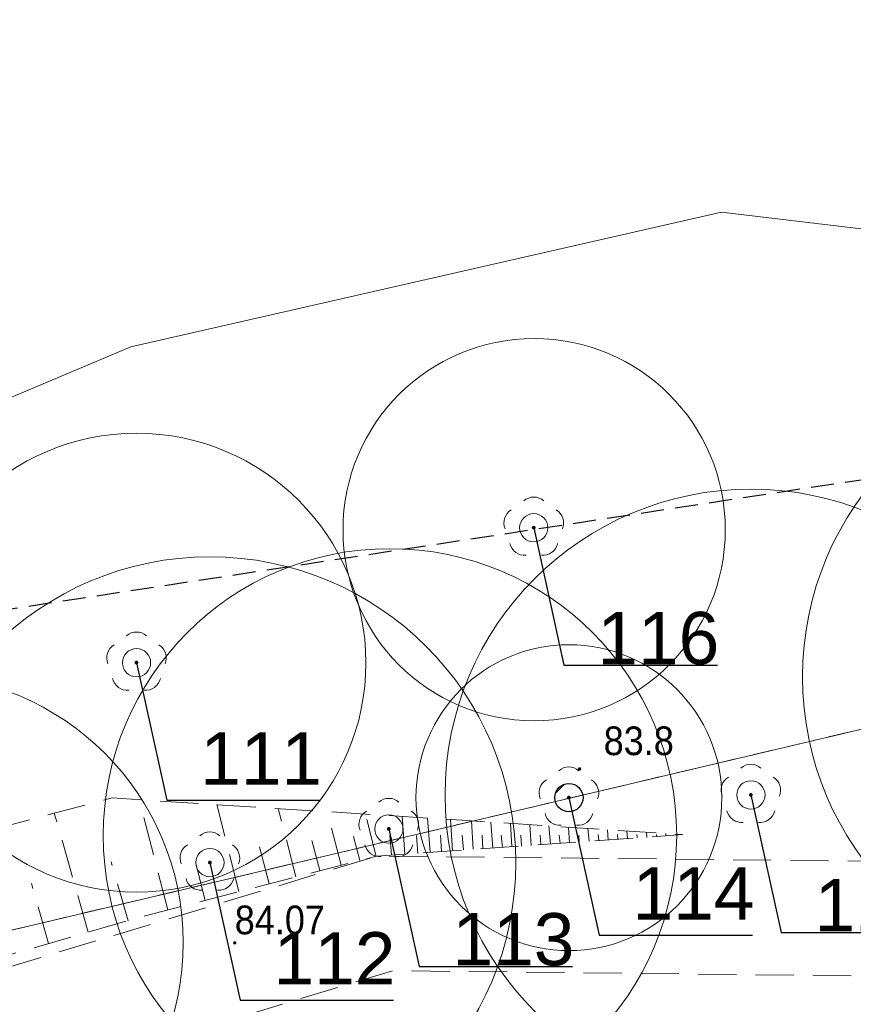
# Model space of a CAD drawing. Header units: metres. Extents: x 6540907 to 6541833, y 5893434 to 5894895.
# Tile 68 of 256: x 6541349 to 6541371, y 5893702 to 5893728. Entities that reach past the tile are written whole.
import ezdxf
from ezdxf import colors
from ezdxf.entities.mleader import LeaderData, LeaderLine
from ezdxf.enums import TextEntityAlignment as Align
from ezdxf.math import Vec2, Vec3

# ---------------------------------------------------------------- set-up
doc = ezdxf.new("R2010")
doc.units = ezdxf.units.M
doc.header["$MEASUREMENT"] = 0
for name, pattern in [('1.0_0.5', [1.5, 1, -0.5]), ('2', [0.9, 0.6, -0.3]), ('219-500', [0, 0]), ('egug-500', [1, 0.5, -0.5])]:
    doc.linetypes.add(name, pattern=pattern)
doc.layers.get('0').update_dxf_attribs({"color": 2, "linetype": 'CONTINUOUS', "lineweight": 5})
for name, color, linetype, lineweight in [('218-kontur użytku gruntowego', 251, 'CONTINUOUS', 9), ('219-działka ewidencyjna', 152, 'CONTINUOUS', 18), ('chodnik', 251, 'CONTINUOUS', 9), ('drzewo liściaste', 251, 'CONTINUOUS', 9), ('pikieta naturalna', 251, 'CONTINUOUS', 9), ('pikieta naturalna-Atr2', 251, 'CONTINUOUS', 9), ('pikieta sztuczna', 251, 'CONTINUOUS', 9), ('pikieta sztuczna-Atr2', 251, 'CONTINUOUS', 9), ('skarpa nieumocniona', 251, 'CONTINUOUS', 9), ('woda stojąca', 251, 'CONTINUOUS', 9), ('z_g_TOPOLE_e2', 30, 'CONTINUOUS', 20), ('z_g_TOPOLE_e3', 152, 'CONTINUOUS', 20), ('z_g_TOPOLE_out_E1', 12, 'CONTINUOUS', 20), ('z_i_drzewa_liściste_korony', 66, 'CONTINUOUS', 20), ('z_i_drzewa_opis', 7, 'CONTINUOUS', 25), ('Zakres', 252, 'CONTINUOUS', 15)]:
    doc.layers.add(name, color=color, linetype=linetype, lineweight=lineweight)
doc.styles.add('Opisowy', font='arial.ttf')
doc.styles.get("Standard").update_dxf_attribs({"font": 'Arial', "width": 0.75})

# ---------------------------------------------------------------- blocks, each defined once
blk = doc.blocks.new('PW01')
at = {"linetype": 'Continuous', "lineweight": 13}
h = blk.add_hatch(color=0, dxfattribs=at)
edge = h.paths.add_edge_path()
edge.add_arc((0, 0), 0.045, 0, 360)
blk = doc.blocks.new('OP021')
at = {"linetype": 'Continuous', "lineweight": 13}
h = blk.add_hatch(color=0, dxfattribs=at)
edge = h.paths.add_edge_path()
edge.add_arc((0, 0), 0.05, 0, 360)
at = {"color": 0, "linetype": 'Continuous', "lineweight": 13}
for centre, start, end in [((0, 0.4), 49.272, 130.728), ((-0.38, 0.124), 121.308, 202.548), ((0.38, 0.124), 337.452, 58.692), ((-0.235, -0.324), 193.221, 274.871), ((0.235, -0.324), 265.129, 346.779)]:
    blk.add_arc(centre, 0.4, start, end, dxfattribs=at)
blk = doc.blocks.new('_None')
blk = doc.blocks.new('punkt')
h = blk.add_hatch()
h.set_pattern_fill('ANSI32', color=256, scale=0.2)
h.set_pattern_definition([(45, (-4781848.87, -5644337.08), (-1.34703841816, 1.34703841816), []), (45, (-4781847.972, -5644337.08), (-1.34703841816, 1.34703841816), [])])
edge = h.paths.add_edge_path()
edge.add_arc((0, 0), 0.243, 0, 360)
blk.add_circle((0, 0), 0.243)

msp = doc.modelspace()

# ---------------------------------------------------------------- linework, layer by layer
at = {"layer": '218-kontur użytku gruntowego', "linetype": 'egug-500', "lineweight": 18, "flags": 128}
for points in [[(6541372.49, 5893709.683), (6541308.83, 5893694.633)], [(6541308.83, 5893694.633), (6541372.49, 5893709.683)]]:
    msp.add_lwpolyline(points, dxfattribs=at)
at = {"layer": '219-działka ewidencyjna', "linetype": '219-500', "lineweight": 18, "flags": 128}
msp.add_lwpolyline([(6541372.49, 5893709.683), (6541308.83, 5893694.633)], dxfattribs=at)
at = {"layer": 'chodnik', "linetype": '1.0_0.5', "lineweight": 18, "flags": 128}
msp.add_lwpolyline([(6541148.09, 5893710.203), (6541121.4, 5893696.703), (6541122.75, 5893694.813), (6541149.27, 5893707.443), (6541185.84, 5893721.063), (6541214.53, 5893724.553), (6541220.14, 5893724.063), (6541232.78, 5893720.543), (6541273.74, 5893698.723), (6541292.32, 5893691.733), (6541299.58, 5893690.083), (6541311.46, 5893689.823), (6541320.71, 5893691.523), (6541358.75, 5893703.013), (6541381.84, 5893702.763), (6541383.11, 5893702.283), (6541394.29, 5893699.463), (6541417.15, 5893690.503), (6541419.74, 5893688.413), (6541430.87, 5893678.663), (6541433.75, 5893676.303), (6541442.13, 5893664.703), (6541450.88, 5893651.853), (6541461.26, 5893638.503), (6541472.88, 5893627.113), (6541484.16, 5893618.953), (6541492.85, 5893614.033), (6541512, 5893607.153), (6541515.21, 5893606.553), (6541516.3, 5893609.153), (6541512.94, 5893609.993), (6541494.11, 5893616.773), (6541485.78, 5893621.473), (6541474.82, 5893629.413), (6541463.5, 5893640.503), (6541453.3, 5893653.613), (6541444.59, 5893666.423), (6541435.95, 5893678.383), (6541432.81, 5893680.953), (6541421.67, 5893690.713), (6541418.67, 5893693.123), (6541395.21, 5893702.323), (6541384.01, 5893705.143), (6541382.4, 5893705.763), (6541358.33, 5893706.013), (6541320.17, 5893694.503), (6541310.58, 5893692.443), (6541305.73, 5893692.423), (6541301.24, 5893692.623), (6541301.24, 5893692.623), (6541293.42, 5893694.873), (6541277.75, 5893700.703), (6541274.98, 5893701.483), (6541233.63, 5893723.153), (6541220.53, 5893727.123), (6541214.73, 5893727.193), (6541185.16, 5893724.013)], close=True, dxfattribs=at)
at = {"layer": 'skarpa nieumocniona', "linetype": '1.0_0.5', "lineweight": 18, "flags": 128}
msp.add_lwpolyline([(6541238.86, 5893726.253), (6541222.53, 5893736.273), (6541210.27, 5893741.943), (6541202.83, 5893742.693), (6541175.26, 5893742.363), (6541172.11, 5893741.023), (6541146.54, 5893728.643), (6541121.4, 5893713.943), (6541116.81, 5893708.583), (6541123.07, 5893711.833), (6541147.87, 5893726.103), (6541176.95, 5893739.963), (6541201.06, 5893739.783), (6541202.53, 5893739.683), (6541208.92, 5893738.703), (6541221.57, 5893733.963), (6541245.99, 5893719.033), (6541263.08, 5893708.613), (6541277.75, 5893700.703), (6541302.09, 5893693.353), (6541317.41, 5893694.423), (6541352.27, 5893704.453), (6541358.33, 5893706.013), (6541366.33, 5893706.573), (6541360.81, 5893706.933), (6541351.4, 5893707.533), (6541327.52, 5893701.203), (6541315.64, 5893697.833), (6541306.2, 5893696.213), (6541295.24, 5893697.573), (6541280.67, 5893704.143), (6541263.34, 5893711.213), (6541258.09, 5893714.333)], close=True, dxfattribs=at)
for points in [[(6541352.86, 5893704.603), (6541352.11, 5893707.483)], [(6541354.72, 5893705.083), (6541354.14, 5893707.363)], [(6541356.21, 5893705.473), (6541355.75, 5893707.253)], [(6541350.78, 5893704.023), (6541349.89, 5893707.133)], [(6541357.39, 5893705.773), (6541357.03, 5893707.173)], [(6541358.31, 5893706.003), (6541358.03, 5893707.113)], [(6541359.06, 5893706.063), (6541358.99, 5893707.053)], [(6541359.72, 5893706.113), (6541359.65, 5893707.003)], [(6541360.31, 5893706.153), (6541360.25, 5893706.973)], [(6541360.85, 5893706.193), (6541360.8, 5893706.933)], [(6541361.36, 5893706.223), (6541361.31, 5893706.903)], [(6541361.86, 5893706.263), (6541361.82, 5893706.863)], [(6541362.36, 5893706.293), (6541362.33, 5893706.833)], [(6541362.87, 5893706.333), (6541362.83, 5893706.803)], [(6541363.37, 5893706.363), (6541363.34, 5893706.763)], [(6541363.88, 5893706.403), (6541363.85, 5893706.733)], [(6541357.88, 5893705.893), (6541357.72, 5893706.523)], [(6541358.71, 5893706.043), (6541358.67, 5893706.553)], [(6541359.4, 5893706.083), (6541359.36, 5893706.553)], [(6541360.02, 5893706.133), (6541359.99, 5893706.563)], [(6541360.59, 5893706.173), (6541360.56, 5893706.563)], [(6541361.1, 5893706.203), (6541361.08, 5893706.563)], [(6541361.61, 5893706.243), (6541361.58, 5893706.563)], [(6541362.11, 5893706.273), (6541362.09, 5893706.563)], [(6541362.62, 5893706.313), (6541362.6, 5893706.563)], [(6541363.12, 5893706.353), (6541363.1, 5893706.563)], [(6541363.62, 5893706.383), (6541363.61, 5893706.563)], [(6541364.13, 5893706.423), (6541364.12, 5893706.573)], [(6541364.38, 5893706.433), (6541364.36, 5893706.703)], [(6541364.63, 5893706.453), (6541364.62, 5893706.573)], [(6541364.88, 5893706.473), (6541364.87, 5893706.673)], [(6541365.14, 5893706.493), (6541365.13, 5893706.573)], [(6541365.39, 5893706.503), (6541365.38, 5893706.633)], [(6541365.64, 5893706.523), (6541365.64, 5893706.573)], [(6541365.89, 5893706.543), (6541365.89, 5893706.603)], [(6541366.14, 5893706.563), (6541366.14, 5893706.573)], [(6541355.51, 5893705.283), (6541355.25, 5893706.293)], [(6541356.84, 5893705.633), (6541356.63, 5893706.423)], [(6541353.84, 5893704.853), (6541353.51, 5893706.143)], [(6541351.82, 5893704.323), (6541351.38, 5893705.863)], [(6541349.74, 5893703.723), (6541349.29, 5893705.293)]]:
    msp.add_lwpolyline(points, dxfattribs=at)
at = {"layer": 'woda stojąca', "linetype": 'Continuous', "lineweight": 18, "flags": 128}
msp.add_lwpolyline([(6541074.57, 5893702.573), (6541086.39, 5893706.053), (6541096.18, 5893707.193), (6541105.39, 5893710.673), (6541116.8, 5893716.053), (6541141.83, 5893735.263), (6541172.37, 5893747.283), (6541190.02, 5893753.123), (6541205.73, 5893749.163), (6541217.2, 5893745.543), (6541235.79, 5893731.133), (6541265.97, 5893717.013), (6541297.72, 5893704.803), (6541316.24, 5893704.333), (6541351.89, 5893719.333), (6541367.34, 5893722.853), (6541389.88, 5893720.183)], dxfattribs=at)
at = {"layer": 'z_g_TOPOLE_e2', "linetype": 'Continuous'}
msp.add_circle((6541352.041, 5893711.071), 6, dxfattribs=at)
at = {"layer": 'z_g_TOPOLE_e3', "linetype": 'Continuous'}
for centre, radius in [((6541377.461, 5893710.701), 8), ((6541368.111, 5893707.611), 8), ((6541358.67, 5893706.553), 7.5), ((6541353.961, 5893705.841), 8)]:
    msp.add_circle(centre, radius, dxfattribs=at)
at = {"layer": 'z_g_TOPOLE_out_E1', "linetype": 'Continuous'}
for centre, radius in [((6541362.442, 5893714.551), 5), ((6541346.261, 5893703.751), 7)]:
    msp.add_circle(centre, radius, dxfattribs=at)
at = {"layer": 'z_i_drzewa_liściste_korony', "linetype": 'Continuous'}
msp.add_circle((6541363.351, 5893707.541), 4, dxfattribs=at)
at = {"layer": 'Zakres', "linetype": '2', "lineweight": 25, "flags": 128}
msp.add_lwpolyline([(6541682.61, 5893538.602), (6541557.28, 5893643.783), (6541380.44, 5893717.283), (6541307.38, 5893706.193), (6541211.66, 5893744.233), (6541170.76, 5893749.163), (6541137.92, 5893734.863), (6541058.11, 5893726.893), (6540997.5, 5893673.663), (6540930.81, 5893582.593)], dxfattribs=at)

# ---------------------------------------------------------------- block references
at = {"layer": 'drzewo liściaste', "linetype": 'Continuous', "lineweight": 18}
for p in [(6541362.43, 5893714.603), (6541362.43, 5893714.603), (6541362.43, 5893714.603), (6541352.04, 5893711.073), (6541352.04, 5893711.073), (6541352.04, 5893711.073), (6541363.35, 5893707.543), (6541363.35, 5893707.543), (6541363.35, 5893707.543), (6541368.11, 5893707.613), (6541368.11, 5893707.613), (6541368.11, 5893707.613), (6541358.64, 5893706.723), (6541358.64, 5893706.723), (6541358.64, 5893706.723), (6541353.96, 5893705.843), (6541353.96, 5893705.843), (6541353.96, 5893705.843)]:
    msp.add_blockref('OP021', p, dxfattribs=at)
at = {"layer": 'pikieta naturalna', "linetype": 'Continuous', "lineweight": 13}
msp.add_blockref('PW01', (6541363.63, 5893708.293), dxfattribs=at)
at = {"layer": 'pikieta sztuczna', "linetype": 'Continuous', "lineweight": 13}
msp.add_blockref('PW01', (6541354.61, 5893703.743), dxfattribs=at)
at = {"layer": 'z_g_TOPOLE_e2', "linetype": 'Continuous', "xscale": 1.520278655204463, "yscale": 1.520278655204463, "zscale": 1.520278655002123}
msp.add_blockref('punkt', (6541352.041, 5893711.071), dxfattribs=at)
at = {"layer": 'z_g_TOPOLE_e3', "ltscale": 0.01, "xscale": 1.520278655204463, "yscale": 1.520278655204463, "zscale": 1.520278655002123}
for p in [(6541368.111, 5893707.611), (6541358.641, 5893706.721), (6541353.961, 5893705.841)]:
    msp.add_blockref('punkt', p, dxfattribs=at)
at = {"layer": 'z_g_TOPOLE_out_E1', "linetype": 'Continuous', "xscale": 1.520278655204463, "yscale": 1.520278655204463, "zscale": 1.520278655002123}
msp.add_blockref('punkt', (6541362.431, 5893714.601), dxfattribs=at)
at = {"layer": 'z_i_drzewa_opis', "ltscale": 0.01, "xscale": 1.520278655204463, "yscale": 1.520278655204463, "zscale": 1.520278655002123}
msp.add_blockref('punkt', (6541363.351, 5893707.541), dxfattribs=at)

# ---------------------------------------------------------------- texts
at = {"layer": 'pikieta naturalna-Atr2', "width": 0.9}
msp.add_text('83.8', height=0.75, dxfattribs=at).set_placement((6541364.26, 5893708.653))
at = {"layer": 'pikieta sztuczna-Atr2', "width": 0.9}
msp.add_text('84.07', height=0.75, dxfattribs=at).set_placement((6541354.61, 5893703.743), align=Align.BOTTOM_LEFT)

# ---------------------------------------------------------------- leaders
at = {"layer": 'z_g_TOPOLE_e2', "linetype": 'Continuous'}
ml = msp.add_multileader_mtext('Standard', dxfattribs=at)
ml.set_content('111', color=256, style='Opisowy')
ml.set_leader_properties()
ml.set_arrow_properties(name='NONE')
ml.build(insert=Vec2(0, 0))
ml.multileader.update_dxf_attribs({"has_dogleg": 0, "text_left_attachment_type": 6, "text_right_attachment_type": 5, "text_top_attachment_type": 0, "text_bottom_attachment_type": 0, "dogleg_length": 1.914, "arrow_head_size": 7.005})
ctx = ml.context
ctx.base_point, ctx.char_height, ctx.arrow_head_size, ctx.landing_gap_size, ctx.plane_origin = Vec3(6541352.83, 5893707.478), 1.3683, 7.005, 0.876, Vec3(6541345.458, 5893703.094)
ctx.left_attachment, ctx.right_attachment, ctx.attachment_type = 6, 5, 2
notes = []
notes.append((ctx, [(1, (1, 1, 0), (6541349.789, 5893707.478), (1, 0), 3.041, [(0, [(6541352.041, 5893711.071), (6541352.83, 5893707.478), (6541352.83, 5893707.478), (6541352.83, 5893707.478), (6541352.83, 5893707.478), (6541352.83, 5893707.478), (6541352.83, 5893707.478), (6541352.83, 5893707.478), (6541352.83, 5893707.478), (6541352.83, 5893707.478), (6541352.83, 5893707.478), (6541352.83, 5893707.478), (6541352.83, 5893707.478), (6541352.83, 5893707.478), (6541352.83, 5893707.478), (6541352.83, 5893707.478), (6541352.83, 5893707.478), (6541352.83, 5893707.478), (6541352.83, 5893707.478), (6541352.83, 5893707.478), (6541352.83, 5893707.478), (6541352.83, 5893707.478), (6541352.83, 5893707.478), (6541352.83, 5893707.478), (6541352.83, 5893707.478), (6541352.83, 5893707.478), (6541352.83, 5893707.478), (6541352.83, 5893707.478), (6541352.83, 5893707.478), (6541352.83, 5893707.478), (6541352.83, 5893707.478), (6541352.83, 5893707.478), (6541352.83, 5893707.478), (6541352.83, 5893707.478), (6541352.83, 5893707.478), (6541352.83, 5893707.478), (6541352.83, 5893707.478), (6541352.83, 5893707.478), (6541352.83, 5893707.478), (6541352.83, 5893707.478), (6541352.83, 5893707.478), (6541352.83, 5893707.478), (6541352.83, 5893707.478), (6541352.83, 5893707.478), (6541352.83, 5893707.478), (6541352.83, 5893707.478), (6541352.83, 5893707.478), (6541352.83, 5893707.478), (6541352.83, 5893707.478), (6541352.83, 5893707.478), (6541352.83, 5893707.478), (6541352.83, 5893707.478), (6541352.83, 5893707.478), (6541352.83, 5893707.478), (6541352.83, 5893707.478), (6541352.83, 5893707.478), (6541352.83, 5893707.478), (6541352.83, 5893707.478), (6541352.83, 5893707.478), (6541352.83, 5893707.478), (6541352.83, 5893707.478), (6541352.83, 5893707.478), (6541352.83, 5893707.478), (6541352.83, 5893707.478), (6541352.83, 5893707.478), (6541352.83, 5893707.478), (6541352.83, 5893707.478), (6541352.83, 5893707.478), (6541352.83, 5893707.478), (6541352.83, 5893707.478), (6541352.83, 5893707.478), (6541352.83, 5893707.478), (6541352.83, 5893707.478), (6541352.83, 5893707.478), (6541352.83, 5893707.478), (6541352.83, 5893707.478), (6541352.83, 5893707.478), (6541352.83, 5893707.478), (6541352.83, 5893707.478), (6541352.83, 5893707.478), (6541352.83, 5893707.478), (6541352.83, 5893707.478), (6541352.83, 5893707.478), (6541352.83, 5893707.478), (6541352.83, 5893707.478), (6541352.83, 5893707.478), (6541352.83, 5893707.478), (6541352.83, 5893707.478), (6541352.83, 5893707.478), (6541352.83, 5893707.478), (6541352.83, 5893707.478), (6541352.83, 5893707.478), (6541352.83, 5893707.478), (6541352.83, 5893707.478), (6541352.83, 5893707.478), (6541352.83, 5893707.478), (6541352.83, 5893707.478), (6541352.83, 5893707.478), (6541352.83, 5893707.478), (6541352.83, 5893707.478), (6541352.83, 5893707.478), (6541352.83, 5893707.478), (6541352.83, 5893707.478), (6541352.83, 5893707.478), (6541352.83, 5893707.478), (6541352.83, 5893707.478), (6541352.83, 5893707.478), (6541352.83, 5893707.478), (6541352.83, 5893707.478), (6541352.83, 5893707.478), (6541352.83, 5893707.478), (6541352.83, 5893707.478), (6541352.83, 5893707.478), (6541352.83, 5893707.478), (6541352.83, 5893707.478), (6541352.83, 5893707.478), (6541352.83, 5893707.478), (6541352.83, 5893707.478), (6541352.83, 5893707.478), (6541352.83, 5893707.478), (6541352.83, 5893707.478), (6541352.83, 5893707.478), (6541352.83, 5893707.478), (6541352.83, 5893707.478), (6541352.83, 5893707.478), (6541352.83, 5893707.478), (6541352.83, 5893707.478), (6541352.83, 5893707.478)], 256, [])])]))
ctx.mtext.insert, ctx.mtext.flow_direction = Vec3(6541353.705, 5893709.252), 5
at = {"layer": 'z_g_TOPOLE_e3'}
ml = msp.add_multileader_mtext('Standard', dxfattribs=at)
ml.set_content('115', color=256, style='Opisowy')
ml.set_leader_properties()
ml.set_arrow_properties(name='NONE')
ml.build(insert=Vec2(0, 0))
ml.multileader.update_dxf_attribs({"has_dogleg": 0, "text_left_attachment_type": 6, "text_right_attachment_type": 5, "text_top_attachment_type": 0, "text_bottom_attachment_type": 0, "dogleg_length": 1.914, "arrow_head_size": 7.005})
ctx = ml.context
ctx.base_point, ctx.char_height, ctx.arrow_head_size, ctx.landing_gap_size, ctx.plane_origin = Vec3(6541368.9, 5893704.018), 1.3683, 7.005, 0.876, Vec3(6541361.528, 5893699.634)
ctx.left_attachment, ctx.right_attachment, ctx.attachment_type = 6, 5, 2
notes.append((ctx, [(1, (1, 1, 0), (6541365.859, 5893704.018), (1, 0), 3.041, [(0, [(6541368.111, 5893707.611), (6541368.9, 5893704.018), (6541368.9, 5893704.018), (6541368.9, 5893704.018), (6541368.9, 5893704.018), (6541368.9, 5893704.018), (6541368.9, 5893704.018), (6541368.9, 5893704.018), (6541368.9, 5893704.018), (6541368.9, 5893704.018), (6541368.9, 5893704.018), (6541368.9, 5893704.018), (6541368.9, 5893704.018), (6541368.9, 5893704.018), (6541368.9, 5893704.018), (6541368.9, 5893704.018), (6541368.9, 5893704.018), (6541368.9, 5893704.018), (6541368.9, 5893704.018), (6541368.9, 5893704.018), (6541368.9, 5893704.018), (6541368.9, 5893704.018), (6541368.9, 5893704.018), (6541368.9, 5893704.018), (6541368.9, 5893704.018), (6541368.9, 5893704.018), (6541368.9, 5893704.018), (6541368.9, 5893704.018), (6541368.9, 5893704.018), (6541368.9, 5893704.018), (6541368.9, 5893704.018), (6541368.9, 5893704.018), (6541368.9, 5893704.018), (6541368.9, 5893704.018), (6541368.9, 5893704.018), (6541368.9, 5893704.018), (6541368.9, 5893704.018), (6541368.9, 5893704.018), (6541368.9, 5893704.018), (6541368.9, 5893704.018), (6541368.9, 5893704.018), (6541368.9, 5893704.018), (6541368.9, 5893704.018), (6541368.9, 5893704.018), (6541368.9, 5893704.018), (6541368.9, 5893704.018), (6541368.9, 5893704.018), (6541368.9, 5893704.018), (6541368.9, 5893704.018), (6541368.9, 5893704.018), (6541368.9, 5893704.018), (6541368.9, 5893704.018), (6541368.9, 5893704.018), (6541368.9, 5893704.018), (6541368.9, 5893704.018), (6541368.9, 5893704.018), (6541368.9, 5893704.018), (6541368.9, 5893704.018), (6541368.9, 5893704.018), (6541368.9, 5893704.018), (6541368.9, 5893704.018), (6541368.9, 5893704.018), (6541368.9, 5893704.018), (6541368.9, 5893704.018), (6541368.9, 5893704.018), (6541368.9, 5893704.018), (6541368.9, 5893704.018), (6541368.9, 5893704.018), (6541368.9, 5893704.018), (6541368.9, 5893704.018), (6541368.9, 5893704.018), (6541368.9, 5893704.018), (6541368.9, 5893704.018), (6541368.9, 5893704.018), (6541368.9, 5893704.018), (6541368.9, 5893704.018), (6541368.9, 5893704.018), (6541368.9, 5893704.018), (6541368.9, 5893704.018), (6541368.9, 5893704.018), (6541368.9, 5893704.018), (6541368.9, 5893704.018), (6541368.9, 5893704.018), (6541368.9, 5893704.018), (6541368.9, 5893704.018), (6541368.9, 5893704.018), (6541368.9, 5893704.018), (6541368.9, 5893704.018), (6541368.9, 5893704.018), (6541368.9, 5893704.018), (6541368.9, 5893704.018), (6541368.9, 5893704.018), (6541368.9, 5893704.018), (6541368.9, 5893704.018), (6541368.9, 5893704.018), (6541368.9, 5893704.018), (6541368.9, 5893704.018), (6541368.9, 5893704.018), (6541368.9, 5893704.018), (6541368.9, 5893704.018), (6541368.9, 5893704.018), (6541368.9, 5893704.018), (6541368.9, 5893704.018), (6541368.9, 5893704.018), (6541368.9, 5893704.018), (6541368.9, 5893704.018), (6541368.9, 5893704.018), (6541368.9, 5893704.018), (6541368.9, 5893704.018), (6541368.9, 5893704.018), (6541368.9, 5893704.018), (6541368.9, 5893704.018), (6541368.9, 5893704.018), (6541368.9, 5893704.018), (6541368.9, 5893704.018), (6541368.9, 5893704.018), (6541368.9, 5893704.018), (6541368.9, 5893704.018), (6541368.9, 5893704.018), (6541368.9, 5893704.018), (6541368.9, 5893704.018), (6541368.9, 5893704.018), (6541368.9, 5893704.018), (6541368.9, 5893704.018), (6541368.9, 5893704.018), (6541368.9, 5893704.018), (6541368.9, 5893704.018), (6541368.9, 5893704.018)], 256, [])])]))
ctx.mtext.insert, ctx.mtext.flow_direction = Vec3(6541369.775, 5893705.41), 5
ml = msp.add_multileader_mtext('Standard', dxfattribs=at)
ml.set_content('113', color=256, style='Opisowy')
ml.set_leader_properties()
ml.set_arrow_properties(name='NONE')
ml.build(insert=Vec2(0, 0))
ml.multileader.update_dxf_attribs({"has_dogleg": 0, "text_left_attachment_type": 6, "text_right_attachment_type": 5, "text_top_attachment_type": 0, "text_bottom_attachment_type": 0, "dogleg_length": 1.914, "arrow_head_size": 7.005})
ctx = ml.context
ctx.base_point, ctx.char_height, ctx.arrow_head_size, ctx.landing_gap_size, ctx.plane_origin = Vec3(6541359.43, 5893703.128), 1.3683, 7.005, 0.876, Vec3(6541352.058, 5893698.744)
ctx.left_attachment, ctx.right_attachment, ctx.attachment_type = 6, 5, 2
notes.append((ctx, [(1, (1, 1, 0), (6541356.389, 5893703.128), (1, 0), 3.041, [(0, [(6541358.641, 5893706.721), (6541359.43, 5893703.128), (6541359.43, 5893703.128), (6541359.43, 5893703.128), (6541359.43, 5893703.128), (6541359.43, 5893703.128), (6541359.43, 5893703.128), (6541359.43, 5893703.128), (6541359.43, 5893703.128), (6541359.43, 5893703.128), (6541359.43, 5893703.128), (6541359.43, 5893703.128), (6541359.43, 5893703.128), (6541359.43, 5893703.128), (6541359.43, 5893703.128), (6541359.43, 5893703.128), (6541359.43, 5893703.128), (6541359.43, 5893703.128), (6541359.43, 5893703.128), (6541359.43, 5893703.128), (6541359.43, 5893703.128), (6541359.43, 5893703.128), (6541359.43, 5893703.128), (6541359.43, 5893703.128), (6541359.43, 5893703.128), (6541359.43, 5893703.128), (6541359.43, 5893703.128), (6541359.43, 5893703.128), (6541359.43, 5893703.128), (6541359.43, 5893703.128), (6541359.43, 5893703.128), (6541359.43, 5893703.128), (6541359.43, 5893703.128), (6541359.43, 5893703.128), (6541359.43, 5893703.128), (6541359.43, 5893703.128), (6541359.43, 5893703.128), (6541359.43, 5893703.128), (6541359.43, 5893703.128), (6541359.43, 5893703.128), (6541359.43, 5893703.128), (6541359.43, 5893703.128), (6541359.43, 5893703.128), (6541359.43, 5893703.128), (6541359.43, 5893703.128), (6541359.43, 5893703.128), (6541359.43, 5893703.128), (6541359.43, 5893703.128), (6541359.43, 5893703.128), (6541359.43, 5893703.128), (6541359.43, 5893703.128), (6541359.43, 5893703.128), (6541359.43, 5893703.128), (6541359.43, 5893703.128), (6541359.43, 5893703.128), (6541359.43, 5893703.128), (6541359.43, 5893703.128), (6541359.43, 5893703.128), (6541359.43, 5893703.128), (6541359.43, 5893703.128), (6541359.43, 5893703.128), (6541359.43, 5893703.128), (6541359.43, 5893703.128), (6541359.43, 5893703.128), (6541359.43, 5893703.128), (6541359.43, 5893703.128), (6541359.43, 5893703.128), (6541359.43, 5893703.128), (6541359.43, 5893703.128), (6541359.43, 5893703.128), (6541359.43, 5893703.128), (6541359.43, 5893703.128), (6541359.43, 5893703.128), (6541359.43, 5893703.128), (6541359.43, 5893703.128), (6541359.43, 5893703.128), (6541359.43, 5893703.128), (6541359.43, 5893703.128), (6541359.43, 5893703.128), (6541359.43, 5893703.128), (6541359.43, 5893703.128), (6541359.43, 5893703.128), (6541359.43, 5893703.128), (6541359.43, 5893703.128), (6541359.43, 5893703.128), (6541359.43, 5893703.128), (6541359.43, 5893703.128), (6541359.43, 5893703.128), (6541359.43, 5893703.128), (6541359.43, 5893703.128), (6541359.43, 5893703.128), (6541359.43, 5893703.128), (6541359.43, 5893703.128), (6541359.43, 5893703.128), (6541359.43, 5893703.128), (6541359.43, 5893703.128), (6541359.43, 5893703.128), (6541359.43, 5893703.128), (6541359.43, 5893703.128), (6541359.43, 5893703.128), (6541359.43, 5893703.128), (6541359.43, 5893703.128), (6541359.43, 5893703.128), (6541359.43, 5893703.128), (6541359.43, 5893703.128), (6541359.43, 5893703.128), (6541359.43, 5893703.128), (6541359.43, 5893703.128), (6541359.43, 5893703.128), (6541359.43, 5893703.128), (6541359.43, 5893703.128), (6541359.43, 5893703.128), (6541359.43, 5893703.128), (6541359.43, 5893703.128), (6541359.43, 5893703.128), (6541359.43, 5893703.128), (6541359.43, 5893703.128), (6541359.43, 5893703.128), (6541359.43, 5893703.128), (6541359.43, 5893703.128), (6541359.43, 5893703.128), (6541359.43, 5893703.128), (6541359.43, 5893703.128), (6541359.43, 5893703.128), (6541359.43, 5893703.128), (6541359.43, 5893703.128), (6541359.43, 5893703.128), (6541359.43, 5893703.128)], 256, [])])]))
ctx.mtext.insert, ctx.mtext.flow_direction = Vec3(6541360.305, 5893704.521), 5
ml = msp.add_multileader_mtext('Standard', dxfattribs=at)
ml.set_content('112', color=256, style='Opisowy')
ml.set_leader_properties()
ml.set_arrow_properties(name='NONE')
ml.build(insert=Vec2(0, 0))
ml.multileader.update_dxf_attribs({"has_dogleg": 0, "text_left_attachment_type": 6, "text_right_attachment_type": 5, "text_top_attachment_type": 0, "text_bottom_attachment_type": 0, "dogleg_length": 1.914, "arrow_head_size": 7.005})
ctx = ml.context
ctx.base_point, ctx.char_height, ctx.arrow_head_size, ctx.landing_gap_size, ctx.plane_origin = Vec3(6541354.75, 5893702.248), 1.3683, 7.005, 0.876, Vec3(6541347.378, 5893697.864)
ctx.left_attachment, ctx.right_attachment, ctx.attachment_type = 6, 5, 2
notes.append((ctx, [(1, (1, 1, 0), (6541351.709, 5893702.248), (1, 0), 3.041, [(0, [(6541353.961, 5893705.841), (6541354.75, 5893702.248), (6541354.75, 5893702.248), (6541354.75, 5893702.248), (6541354.75, 5893702.248), (6541354.75, 5893702.248), (6541354.75, 5893702.248), (6541354.75, 5893702.248), (6541354.75, 5893702.248), (6541354.75, 5893702.248), (6541354.75, 5893702.248), (6541354.75, 5893702.248), (6541354.75, 5893702.248), (6541354.75, 5893702.248), (6541354.75, 5893702.248), (6541354.75, 5893702.248), (6541354.75, 5893702.248), (6541354.75, 5893702.248), (6541354.75, 5893702.248), (6541354.75, 5893702.248), (6541354.75, 5893702.248), (6541354.75, 5893702.248), (6541354.75, 5893702.248), (6541354.75, 5893702.248), (6541354.75, 5893702.248), (6541354.75, 5893702.248), (6541354.75, 5893702.248), (6541354.75, 5893702.248), (6541354.75, 5893702.248), (6541354.75, 5893702.248), (6541354.75, 5893702.248), (6541354.75, 5893702.248), (6541354.75, 5893702.248), (6541354.75, 5893702.248), (6541354.75, 5893702.248), (6541354.75, 5893702.248), (6541354.75, 5893702.248), (6541354.75, 5893702.248), (6541354.75, 5893702.248), (6541354.75, 5893702.248), (6541354.75, 5893702.248), (6541354.75, 5893702.248), (6541354.75, 5893702.248), (6541354.75, 5893702.248), (6541354.75, 5893702.248), (6541354.75, 5893702.248), (6541354.75, 5893702.248), (6541354.75, 5893702.248), (6541354.75, 5893702.248), (6541354.75, 5893702.248), (6541354.75, 5893702.248), (6541354.75, 5893702.248), (6541354.75, 5893702.248), (6541354.75, 5893702.248), (6541354.75, 5893702.248), (6541354.75, 5893702.248), (6541354.75, 5893702.248), (6541354.75, 5893702.248), (6541354.75, 5893702.248), (6541354.75, 5893702.248), (6541354.75, 5893702.248), (6541354.75, 5893702.248), (6541354.75, 5893702.248), (6541354.75, 5893702.248), (6541354.75, 5893702.248), (6541354.75, 5893702.248), (6541354.75, 5893702.248), (6541354.75, 5893702.248), (6541354.75, 5893702.248), (6541354.75, 5893702.248), (6541354.75, 5893702.248), (6541354.75, 5893702.248), (6541354.75, 5893702.248), (6541354.75, 5893702.248), (6541354.75, 5893702.248), (6541354.75, 5893702.248), (6541354.75, 5893702.248), (6541354.75, 5893702.248), (6541354.75, 5893702.248), (6541354.75, 5893702.248), (6541354.75, 5893702.248), (6541354.75, 5893702.248), (6541354.75, 5893702.248), (6541354.75, 5893702.248), (6541354.75, 5893702.248), (6541354.75, 5893702.248), (6541354.75, 5893702.248), (6541354.75, 5893702.248), (6541354.75, 5893702.248), (6541354.75, 5893702.248), (6541354.75, 5893702.248), (6541354.75, 5893702.248), (6541354.75, 5893702.248), (6541354.75, 5893702.248), (6541354.75, 5893702.248), (6541354.75, 5893702.248), (6541354.75, 5893702.248), (6541354.75, 5893702.248), (6541354.75, 5893702.248), (6541354.75, 5893702.248), (6541354.75, 5893702.248), (6541354.75, 5893702.248), (6541354.75, 5893702.248), (6541354.75, 5893702.248), (6541354.75, 5893702.248), (6541354.75, 5893702.248), (6541354.75, 5893702.248), (6541354.75, 5893702.248), (6541354.75, 5893702.248), (6541354.75, 5893702.248), (6541354.75, 5893702.248), (6541354.75, 5893702.248), (6541354.75, 5893702.248), (6541354.75, 5893702.248), (6541354.75, 5893702.248), (6541354.75, 5893702.248), (6541354.75, 5893702.248), (6541354.75, 5893702.248), (6541354.75, 5893702.248), (6541354.75, 5893702.248), (6541354.75, 5893702.248), (6541354.75, 5893702.248), (6541354.75, 5893702.248), (6541354.75, 5893702.248), (6541354.75, 5893702.248), (6541354.75, 5893702.248), (6541354.75, 5893702.248), (6541354.75, 5893702.248)], 256, [])])]))
ctx.mtext.insert, ctx.mtext.flow_direction = Vec3(6541355.625, 5893704.022), 5
at = {"layer": 'z_g_TOPOLE_out_E1', "linetype": 'Continuous'}
ml = msp.add_multileader_mtext('Standard', dxfattribs=at)
ml.set_content('116', color=256, style='Opisowy')
ml.set_leader_properties()
ml.set_arrow_properties(name='NONE')
ml.build(insert=Vec2(0, 0))
ml.multileader.update_dxf_attribs({"has_dogleg": 0, "text_left_attachment_type": 6, "text_right_attachment_type": 5, "text_top_attachment_type": 0, "text_bottom_attachment_type": 0, "dogleg_length": 1.914, "arrow_head_size": 7.005})
ctx = ml.context
ctx.base_point, ctx.char_height, ctx.arrow_head_size, ctx.landing_gap_size, ctx.plane_origin = Vec3(6541363.22, 5893711.008), 1.3683, 7.005, 0.876, Vec3(6541355.848, 5893706.624)
ctx.left_attachment, ctx.right_attachment, ctx.attachment_type = 6, 5, 2
notes.append((ctx, [(1, (1, 1, 0), (6541360.179, 5893711.008), (1, 0), 3.041, [(0, [(6541362.431, 5893714.601), (6541363.22, 5893711.008), (6541363.22, 5893711.008), (6541363.22, 5893711.008), (6541363.22, 5893711.008), (6541363.22, 5893711.008), (6541363.22, 5893711.008), (6541363.22, 5893711.008), (6541363.22, 5893711.008), (6541363.22, 5893711.008), (6541363.22, 5893711.008), (6541363.22, 5893711.008), (6541363.22, 5893711.008), (6541363.22, 5893711.008), (6541363.22, 5893711.008), (6541363.22, 5893711.008), (6541363.22, 5893711.008), (6541363.22, 5893711.008), (6541363.22, 5893711.008), (6541363.22, 5893711.008), (6541363.22, 5893711.008), (6541363.22, 5893711.008), (6541363.22, 5893711.008), (6541363.22, 5893711.008), (6541363.22, 5893711.008), (6541363.22, 5893711.008), (6541363.22, 5893711.008), (6541363.22, 5893711.008), (6541363.22, 5893711.008), (6541363.22, 5893711.008), (6541363.22, 5893711.008), (6541363.22, 5893711.008), (6541363.22, 5893711.008), (6541363.22, 5893711.008), (6541363.22, 5893711.008), (6541363.22, 5893711.008), (6541363.22, 5893711.008), (6541363.22, 5893711.008), (6541363.22, 5893711.008), (6541363.22, 5893711.008), (6541363.22, 5893711.008), (6541363.22, 5893711.008), (6541363.22, 5893711.008), (6541363.22, 5893711.008), (6541363.22, 5893711.008), (6541363.22, 5893711.008), (6541363.22, 5893711.008), (6541363.22, 5893711.008), (6541363.22, 5893711.008), (6541363.22, 5893711.008), (6541363.22, 5893711.008), (6541363.22, 5893711.008), (6541363.22, 5893711.008), (6541363.22, 5893711.008), (6541363.22, 5893711.008), (6541363.22, 5893711.008), (6541363.22, 5893711.008), (6541363.22, 5893711.008), (6541363.22, 5893711.008), (6541363.22, 5893711.008), (6541363.22, 5893711.008), (6541363.22, 5893711.008), (6541363.22, 5893711.008), (6541363.22, 5893711.008), (6541363.22, 5893711.008), (6541363.22, 5893711.008), (6541363.22, 5893711.008), (6541363.22, 5893711.008), (6541363.22, 5893711.008), (6541363.22, 5893711.008), (6541363.22, 5893711.008), (6541363.22, 5893711.008), (6541363.22, 5893711.008), (6541363.22, 5893711.008), (6541363.22, 5893711.008), (6541363.22, 5893711.008), (6541363.22, 5893711.008), (6541363.22, 5893711.008), (6541363.22, 5893711.008), (6541363.22, 5893711.008), (6541363.22, 5893711.008), (6541363.22, 5893711.008), (6541363.22, 5893711.008), (6541363.22, 5893711.008), (6541363.22, 5893711.008), (6541363.22, 5893711.008), (6541363.22, 5893711.008), (6541363.22, 5893711.008), (6541363.22, 5893711.008), (6541363.22, 5893711.008), (6541363.22, 5893711.008), (6541363.22, 5893711.008), (6541363.22, 5893711.008), (6541363.22, 5893711.008), (6541363.22, 5893711.008), (6541363.22, 5893711.008), (6541363.22, 5893711.008), (6541363.22, 5893711.008), (6541363.22, 5893711.008), (6541363.22, 5893711.008), (6541363.22, 5893711.008), (6541363.22, 5893711.008), (6541363.22, 5893711.008), (6541363.22, 5893711.008), (6541363.22, 5893711.008), (6541363.22, 5893711.008), (6541363.22, 5893711.008), (6541363.22, 5893711.008), (6541363.22, 5893711.008), (6541363.22, 5893711.008), (6541363.22, 5893711.008), (6541363.22, 5893711.008), (6541363.22, 5893711.008), (6541363.22, 5893711.008), (6541363.22, 5893711.008), (6541363.22, 5893711.008), (6541363.22, 5893711.008), (6541363.22, 5893711.008), (6541363.22, 5893711.008), (6541363.22, 5893711.008), (6541363.22, 5893711.008), (6541363.22, 5893711.008), (6541363.22, 5893711.008), (6541363.22, 5893711.008), (6541363.22, 5893711.008), (6541363.22, 5893711.008), (6541363.22, 5893711.008), (6541363.22, 5893711.008)], 256, [])])]))
ctx.mtext.insert, ctx.mtext.flow_direction = Vec3(6541364.095, 5893712.4), 5
ml = msp.add_multileader_mtext('Standard', dxfattribs=at)
ml.set_content('110', color=256, style='Opisowy')
ml.set_leader_properties()
ml.set_arrow_properties(name='NONE')
ml.build(insert=Vec2(0, 0))
ml.multileader.update_dxf_attribs({"has_dogleg": 0, "text_left_attachment_type": 6, "text_right_attachment_type": 5, "text_top_attachment_type": 0, "text_bottom_attachment_type": 0, "dogleg_length": 1.914, "arrow_head_size": 7.005})
ctx = ml.context
ctx.base_point, ctx.char_height, ctx.arrow_head_size, ctx.landing_gap_size, ctx.plane_origin = Vec3(6541347.05, 5893700.158), 1.3683, 7.005, 0.876, Vec3(6541339.678, 5893695.774)
ctx.left_attachment, ctx.right_attachment, ctx.attachment_type = 6, 5, 2
notes.append((ctx, [(1, (1, 1, 0), (6541344.009, 5893700.158), (1, 0), 3.041, [(0, [(6541346.261, 5893703.751), (6541347.05, 5893700.158), (6541347.05, 5893700.158), (6541347.05, 5893700.158), (6541347.05, 5893700.158), (6541347.05, 5893700.158), (6541347.05, 5893700.158), (6541347.05, 5893700.158), (6541347.05, 5893700.158), (6541347.05, 5893700.158), (6541347.05, 5893700.158), (6541347.05, 5893700.158), (6541347.05, 5893700.158), (6541347.05, 5893700.158), (6541347.05, 5893700.158), (6541347.05, 5893700.158), (6541347.05, 5893700.158), (6541347.05, 5893700.158), (6541347.05, 5893700.158), (6541347.05, 5893700.158), (6541347.05, 5893700.158), (6541347.05, 5893700.158), (6541347.05, 5893700.158), (6541347.05, 5893700.158), (6541347.05, 5893700.158), (6541347.05, 5893700.158), (6541347.05, 5893700.158), (6541347.05, 5893700.158), (6541347.05, 5893700.158), (6541347.05, 5893700.158), (6541347.05, 5893700.158), (6541347.05, 5893700.158), (6541347.05, 5893700.158), (6541347.05, 5893700.158), (6541347.05, 5893700.158), (6541347.05, 5893700.158), (6541347.05, 5893700.158), (6541347.05, 5893700.158), (6541347.05, 5893700.158), (6541347.05, 5893700.158), (6541347.05, 5893700.158), (6541347.05, 5893700.158), (6541347.05, 5893700.158), (6541347.05, 5893700.158), (6541347.05, 5893700.158), (6541347.05, 5893700.158), (6541347.05, 5893700.158), (6541347.05, 5893700.158), (6541347.05, 5893700.158), (6541347.05, 5893700.158), (6541347.05, 5893700.158), (6541347.05, 5893700.158), (6541347.05, 5893700.158), (6541347.05, 5893700.158), (6541347.05, 5893700.158), (6541347.05, 5893700.158), (6541347.05, 5893700.158), (6541347.05, 5893700.158), (6541347.05, 5893700.158), (6541347.05, 5893700.158), (6541347.05, 5893700.158), (6541347.05, 5893700.158), (6541347.05, 5893700.158), (6541347.05, 5893700.158), (6541347.05, 5893700.158), (6541347.05, 5893700.158), (6541347.05, 5893700.158), (6541347.05, 5893700.158), (6541347.05, 5893700.158), (6541347.05, 5893700.158), (6541347.05, 5893700.158), (6541347.05, 5893700.158), (6541347.05, 5893700.158), (6541347.05, 5893700.158), (6541347.05, 5893700.158), (6541347.05, 5893700.158), (6541347.05, 5893700.158), (6541347.05, 5893700.158), (6541347.05, 5893700.158), (6541347.05, 5893700.158), (6541347.05, 5893700.158), (6541347.05, 5893700.158), (6541347.05, 5893700.158), (6541347.05, 5893700.158), (6541347.05, 5893700.158), (6541347.05, 5893700.158), (6541347.05, 5893700.158), (6541347.05, 5893700.158), (6541347.05, 5893700.158), (6541347.05, 5893700.158), (6541347.05, 5893700.158), (6541347.05, 5893700.158), (6541347.05, 5893700.158), (6541347.05, 5893700.158), (6541347.05, 5893700.158), (6541347.05, 5893700.158), (6541347.05, 5893700.158), (6541347.05, 5893700.158), (6541347.05, 5893700.158), (6541347.05, 5893700.158), (6541347.05, 5893700.158), (6541347.05, 5893700.158), (6541347.05, 5893700.158), (6541347.05, 5893700.158), (6541347.05, 5893700.158), (6541347.05, 5893700.158), (6541347.05, 5893700.158), (6541347.05, 5893700.158), (6541347.05, 5893700.158), (6541347.05, 5893700.158), (6541347.05, 5893700.158), (6541347.05, 5893700.158), (6541347.05, 5893700.158), (6541347.05, 5893700.158), (6541347.05, 5893700.158), (6541347.05, 5893700.158), (6541347.05, 5893700.158), (6541347.05, 5893700.158), (6541347.05, 5893700.158), (6541347.05, 5893700.158), (6541347.05, 5893700.158), (6541347.05, 5893700.158), (6541347.05, 5893700.158), (6541347.05, 5893700.158), (6541347.05, 5893700.158), (6541347.05, 5893700.158)], 256, [])])]))
ctx.mtext.insert, ctx.mtext.flow_direction = Vec3(6541347.925, 5893701.55), 5
at = {"layer": 'z_i_drzewa_opis'}
ml = msp.add_multileader_mtext('Standard', dxfattribs=at)
ml.set_content('114', color=256, style='Opisowy')
ml.set_leader_properties()
ml.set_arrow_properties(name='NONE')
ml.build(insert=Vec2(0, 0))
ml.multileader.update_dxf_attribs({"has_dogleg": 0, "text_left_attachment_type": 6, "text_right_attachment_type": 5, "text_top_attachment_type": 0, "text_bottom_attachment_type": 0, "dogleg_length": 1.914, "arrow_head_size": 7.005})
ctx = ml.context
ctx.base_point, ctx.char_height, ctx.arrow_head_size, ctx.landing_gap_size, ctx.plane_origin = Vec3(6541364.14, 5893703.948), 1.3683, 7.005, 0.876, Vec3(6541356.768, 5893699.564)
ctx.left_attachment, ctx.right_attachment, ctx.attachment_type = 6, 5, 2
notes.append((ctx, [(1, (1, 1, 0), (6541361.099, 5893703.948), (1, 0), 3.041, [(0, [(6541363.351, 5893707.541), (6541364.14, 5893703.948), (6541364.14, 5893703.948), (6541364.14, 5893703.948), (6541364.14, 5893703.948), (6541364.14, 5893703.948), (6541364.14, 5893703.948), (6541364.14, 5893703.948), (6541364.14, 5893703.948), (6541364.14, 5893703.948), (6541364.14, 5893703.948), (6541364.14, 5893703.948), (6541364.14, 5893703.948), (6541364.14, 5893703.948), (6541364.14, 5893703.948), (6541364.14, 5893703.948), (6541364.14, 5893703.948), (6541364.14, 5893703.948), (6541364.14, 5893703.948), (6541364.14, 5893703.948), (6541364.14, 5893703.948), (6541364.14, 5893703.948), (6541364.14, 5893703.948), (6541364.14, 5893703.948), (6541364.14, 5893703.948), (6541364.14, 5893703.948), (6541364.14, 5893703.948), (6541364.14, 5893703.948), (6541364.14, 5893703.948), (6541364.14, 5893703.948), (6541364.14, 5893703.948), (6541364.14, 5893703.948), (6541364.14, 5893703.948), (6541364.14, 5893703.948), (6541364.14, 5893703.948), (6541364.14, 5893703.948), (6541364.14, 5893703.948), (6541364.14, 5893703.948), (6541364.14, 5893703.948), (6541364.14, 5893703.948), (6541364.14, 5893703.948), (6541364.14, 5893703.948), (6541364.14, 5893703.948), (6541364.14, 5893703.948), (6541364.14, 5893703.948), (6541364.14, 5893703.948), (6541364.14, 5893703.948), (6541364.14, 5893703.948), (6541364.14, 5893703.948), (6541364.14, 5893703.948), (6541364.14, 5893703.948), (6541364.14, 5893703.948), (6541364.14, 5893703.948), (6541364.14, 5893703.948), (6541364.14, 5893703.948), (6541364.14, 5893703.948), (6541364.14, 5893703.948), (6541364.14, 5893703.948), (6541364.14, 5893703.948), (6541364.14, 5893703.948), (6541364.14, 5893703.948), (6541364.14, 5893703.948), (6541364.14, 5893703.948), (6541364.14, 5893703.948), (6541364.14, 5893703.948), (6541364.14, 5893703.948), (6541364.14, 5893703.948), (6541364.14, 5893703.948), (6541364.14, 5893703.948), (6541364.14, 5893703.948), (6541364.14, 5893703.948), (6541364.14, 5893703.948), (6541364.14, 5893703.948), (6541364.14, 5893703.948), (6541364.14, 5893703.948), (6541364.14, 5893703.948), (6541364.14, 5893703.948), (6541364.14, 5893703.948), (6541364.14, 5893703.948), (6541364.14, 5893703.948), (6541364.14, 5893703.948), (6541364.14, 5893703.948), (6541364.14, 5893703.948), (6541364.14, 5893703.948), (6541364.14, 5893703.948), (6541364.14, 5893703.948), (6541364.14, 5893703.948), (6541364.14, 5893703.948), (6541364.14, 5893703.948), (6541364.14, 5893703.948), (6541364.14, 5893703.948), (6541364.14, 5893703.948), (6541364.14, 5893703.948), (6541364.14, 5893703.948), (6541364.14, 5893703.948), (6541364.14, 5893703.948), (6541364.14, 5893703.948), (6541364.14, 5893703.948), (6541364.14, 5893703.948), (6541364.14, 5893703.948), (6541364.14, 5893703.948), (6541364.14, 5893703.948), (6541364.14, 5893703.948), (6541364.14, 5893703.948), (6541364.14, 5893703.948), (6541364.14, 5893703.948), (6541364.14, 5893703.948), (6541364.14, 5893703.948), (6541364.14, 5893703.948), (6541364.14, 5893703.948), (6541364.14, 5893703.948), (6541364.14, 5893703.948), (6541364.14, 5893703.948), (6541364.14, 5893703.948), (6541364.14, 5893703.948), (6541364.14, 5893703.948), (6541364.14, 5893703.948), (6541364.14, 5893703.948), (6541364.14, 5893703.948), (6541364.14, 5893703.948), (6541364.14, 5893703.948), (6541364.14, 5893703.948), (6541364.14, 5893703.948), (6541364.14, 5893703.948), (6541364.14, 5893703.948), (6541364.14, 5893703.948), (6541364.14, 5893703.948), (6541364.14, 5893703.948)], 256, [])])]))
ctx.mtext.insert, ctx.mtext.flow_direction = Vec3(6541365.015, 5893705.722), 5
for ctx, leaders in notes:
    for number, flags, end, landing, length, lines in leaders:
        leader = LeaderData()
        leader.index, (leader.has_last_leader_line, leader.has_dogleg_vector, leader.attachment_direction) = number, flags
        leader.last_leader_point, leader.dogleg_vector, leader.dogleg_length = Vec3(end), Vec3(landing), length
        for number, points, colour, breaks in lines:
            line = LeaderLine()
            line.index, line.vertices, line.color, line.breaks = number, Vec3.list(points), colors.encode_raw_color(colour), breaks
            leader.lines.append(line)
        ctx.leaders.append(leader)

doc.saveas('drawing.dxf')
